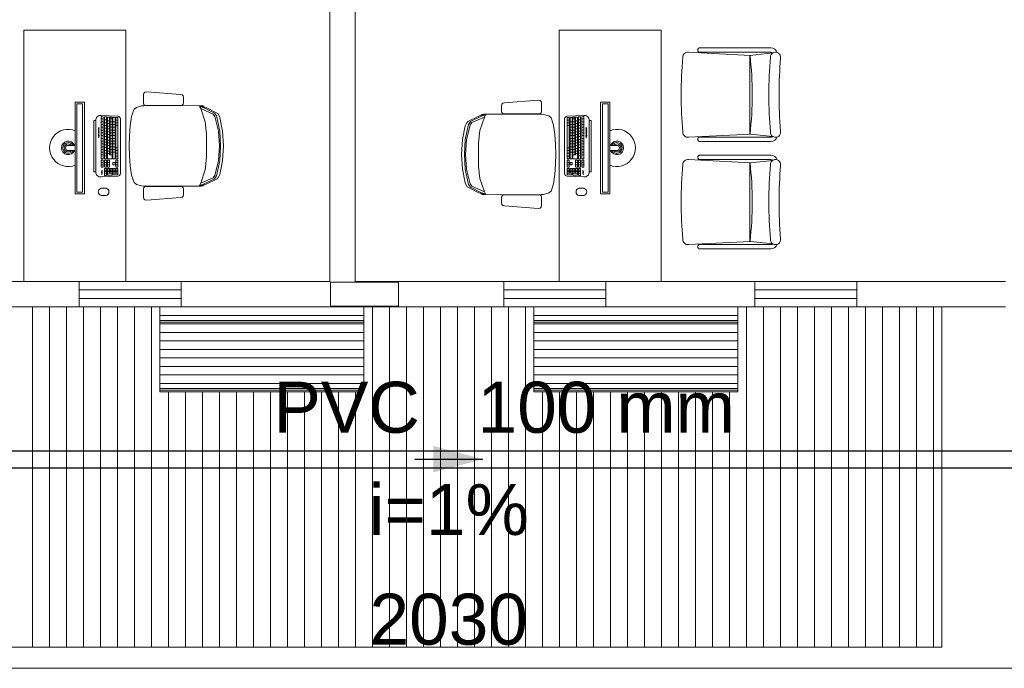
# Model space of a CAD drawing. Header units: feet. Extents: x 8 to 127, y 6 to 90.
# Tile 16 of 256: x 26.7 to 29.6, y 48.96 to 50.87. Entities that reach past the tile are written whole.
import ezdxf

# ---------------------------------------------------------------- set-up
doc = ezdxf.new("R2010")
doc.units = ezdxf.units.FT
doc.header["$MEASUREMENT"] = 0
for name, color, linetype in [('Alvenaria', 7, 'Continuous'), ('ESQUADRIAS', 252, 'Continuous'), ('FINA', 7, 'Continuous'), ('madeira', 35, 'Continuous'), ('MOBILIARIO', 250, 'Continuous'), ('MOBILIÁRIO - móveis', 250, 'Continuous')]:
    doc.layers.add(name, color=color, linetype=linetype)
for name, color, linetype, lineweight in [('Cotas', 8, 'Continuous', 0), ('Texto da cota', 7, 'Continuous', 0), ('TQ-Condutos Sub-coletores', 108, 'Continuous', 25), ('TQ-Sentido conduto Sub-coletores', 108, 'Continuous', 30), ('TQ-Textos conduto Sub-coletores', 108, 'Continuous', 9)]:
    doc.layers.add(name, color=color, linetype=linetype, lineweight=lineweight)
doc.styles.add('Arial', font='arial.ttf')

msp = doc.modelspace()

# ---------------------------------------------------------------- hatches: boundary and pattern name
at = {"layer": 'TQ-Sentido conduto Sub-coletores', "linetype": 'Continuous'}
msp.add_hatch(color=108, dxfattribs=at).paths.add_polyline_path([(28.0651, 49.5775), (27.9202, 49.6164), (27.9202, 49.5387)])

# ---------------------------------------------------------------- linework, layer by layer
at = {"layer": 'Alvenaria', "lineweight": 5}
for p, q in [((27.6152, 50.1), (27.6152, 52.027)), ((27.6902, 52.0269), (27.6902, 50.1)), ((26.4402, 50.1), (26.8777, 50.1)), ((26.8777, 50.1), (26.8777, 50.025)), ((27.1777, 50.025), (27.1777, 50.1)), ((27.1777, 50.1), (27.6152, 50.1)), ((27.6902, 50.1), (28.1277, 50.1)), ((28.1277, 50.1), (28.1277, 50.025)), ((28.4277, 50.1), (28.8652, 50.1)), ((28.4277, 50.025), (28.4277, 50.1)), ((28.8652, 50.1), (28.8652, 50.025)), ((29.1652, 50.025), (29.1652, 50.1)), ((29.1652, 50.1), (29.6027, 50.1)), ((26.8777, 50.025), (26.4402, 50.025)), ((27.6902, 50.025), (27.1777, 50.025)), ((28.1277, 50.025), (27.6152, 50.025)), ((28.8652, 50.025), (28.4277, 50.025)), ((29.6027, 50.025), (29.1652, 50.025))]:
    msp.add_line(p, q, dxfattribs=at)
at = {"layer": 'Cotas'}
msp.add_line((33.0402, 48.963), (22.8901, 48.963), dxfattribs=at)
at = {"layer": 'ESQUADRIAS', "lineweight": 5}
for p, q in [((27.1777, 50.1), (26.8777, 50.1)), ((28.4277, 50.1), (28.1277, 50.1)), ((29.1652, 50.1), (28.8652, 50.1)), ((27.1777, 50.075), (26.8777, 50.075)), ((27.1777, 50.05), (26.8777, 50.05)), ((28.4277, 50.075), (28.1277, 50.075)), ((28.4277, 50.05), (28.1277, 50.05)), ((29.1652, 50.075), (28.8652, 50.075)), ((29.1652, 50.05), (28.8652, 50.05)), ((27.1777, 50.025), (26.8777, 50.025)), ((28.4277, 50.025), (28.1277, 50.025)), ((29.1652, 50.025), (28.8652, 50.025))]:
    msp.add_line(p, q, dxfattribs=at)
at = {"layer": 'FINA', "linetype": 'Continuous', "lineweight": 5}
for p, q in [((27.8176, 50.0975), (27.6176, 50.0975)), ((27.6176, 50.0975), (27.6176, 50.0275)), ((27.8176, 50.0275), (27.8176, 50.0975)), ((27.6176, 50.0275), (27.8176, 50.0275))]:
    msp.add_line(p, q, dxfattribs=at)
at = {"layer": 'madeira', "linetype": 'Continuous', "lineweight": 5}
for p, q in [((26.7411, 49.025), (26.7411, 50.025)), ((26.7911, 49.025), (26.7911, 50.025)), ((26.8411, 49.025), (26.8411, 50.025)), ((26.8911, 49.025), (26.8911, 50.025)), ((26.9411, 49.025), (26.9411, 50.025)), ((26.9911, 49.025), (26.9911, 50.025)), ((27.0411, 49.025), (27.0411, 50.025)), ((27.0911, 49.025), (27.0911, 50.025)), ((27.7411, 49.025), (27.7411, 50.025)), ((27.7911, 49.025), (27.7911, 50.025)), ((27.8411, 49.025), (27.8411, 50.025)), ((27.8911, 49.025), (27.8911, 50.025)), ((27.9411, 49.025), (27.9411, 50.025)), ((27.9911, 49.025), (27.9911, 50.025)), ((28.0411, 49.025), (28.0411, 50.025)), ((28.0911, 49.025), (28.0911, 50.025)), ((28.1411, 49.025), (28.1411, 50.025)), ((28.1911, 49.025), (28.1911, 50.025)), ((28.8411, 49.025), (28.8411, 50.025)), ((28.8911, 49.025), (28.8911, 50.025)), ((28.9411, 49.025), (28.9411, 50.025)), ((28.9911, 49.025), (28.9911, 50.025)), ((29.0411, 49.025), (29.0411, 50.025)), ((29.0911, 49.025), (29.0911, 50.025)), ((29.1411, 49.025), (29.1411, 50.025)), ((29.1911, 49.025), (29.1911, 50.025)), ((29.2411, 49.025), (29.2411, 50.025)), ((29.2911, 49.025), (29.2911, 50.025)), ((29.3411, 49.025), (29.3411, 50.025)), ((29.3911, 49.025), (29.3911, 50.025)), ((27.1411, 49.025), (27.1411, 49.775)), ((27.1911, 49.025), (27.1911, 49.775)), ((27.2411, 49.025), (27.2411, 49.775)), ((27.2911, 49.025), (27.2911, 49.775)), ((27.3411, 49.025), (27.3411, 49.775)), ((27.3911, 49.025), (27.3911, 49.775)), ((27.4411, 49.025), (27.4411, 49.775)), ((27.4911, 49.025), (27.4911, 49.775)), ((27.5411, 49.025), (27.5411, 49.775)), ((27.5911, 49.025), (27.5911, 49.775)), ((27.6411, 49.025), (27.6411, 49.775)), ((27.6911, 49.025), (27.6911, 49.775)), ((28.2411, 49.025), (28.2411, 49.775)), ((28.2911, 49.025), (28.2911, 49.775)), ((28.3411, 49.025), (28.3411, 49.775)), ((28.3911, 49.025), (28.3911, 49.775)), ((28.4411, 49.025), (28.4411, 49.775)), ((28.4911, 49.025), (28.4911, 49.775)), ((28.5411, 49.025), (28.5411, 49.775)), ((28.5911, 49.025), (28.5911, 49.775)), ((28.6411, 49.025), (28.6411, 49.775)), ((28.6911, 49.025), (28.6911, 49.775)), ((28.7411, 49.025), (28.7411, 49.775)), ((28.7911, 49.025), (28.7911, 49.775))]:
    msp.add_line(p, q, dxfattribs=at)
at = {"layer": 'madeira', "lineweight": 5}
for p, q in [((28.1411, 50.025), (28.8652, 50.025)), ((28.8911, 50.025), (29.1411, 50.025)), ((29.4152, 50.025), (29.4152, 49.025)), ((29.4152, 49.025), (25.4152, 49.025))]:
    msp.add_line(p, q, dxfattribs=at)
at = {"layer": 'MOBILIARIO', "lineweight": 5}
for p, q in [((27.7152, 50.025), (27.1152, 50.025)), ((27.1152, 50.025), (27.1152, 49.775)), ((27.7152, 49.775), (27.7152, 50.025)), ((28.8152, 50.025), (28.2152, 50.025)), ((28.2152, 50.025), (28.2152, 49.775)), ((28.8152, 49.775), (28.8152, 50.025)), ((27.7152, 50), (27.1152, 50)), ((28.8152, 50), (28.2152, 50)), ((27.7152, 49.985), (27.1152, 49.985)), ((27.7152, 49.98), (27.1152, 49.98)), ((27.7152, 49.975), (27.1152, 49.975)), ((28.8152, 49.985), (28.2152, 49.985)), ((28.8152, 49.98), (28.2152, 49.98)), ((28.8152, 49.975), (28.2152, 49.975)), ((27.1152, 49.95), (27.7152, 49.95)), ((28.2152, 49.95), (28.8152, 49.95)), ((27.1152, 49.925), (27.7152, 49.925)), ((28.2152, 49.925), (28.8152, 49.925)), ((27.1152, 49.9), (27.7152, 49.9)), ((27.1152, 49.875), (27.7152, 49.875)), ((28.2152, 49.9), (28.8152, 49.9)), ((28.2152, 49.875), (28.8152, 49.875)), ((27.1152, 49.85), (27.7152, 49.85)), ((28.2152, 49.85), (28.8152, 49.85)), ((27.1152, 49.825), (27.7152, 49.825)), ((28.2152, 49.825), (28.8152, 49.825)), ((27.1152, 49.8), (27.7152, 49.8)), ((28.2152, 49.8), (28.8152, 49.8)), ((27.1152, 49.785), (27.7152, 49.785)), ((27.1152, 49.78), (27.7152, 49.78)), ((27.1152, 49.775), (27.7152, 49.775)), ((28.2152, 49.785), (28.8152, 49.785)), ((28.2152, 49.78), (28.8152, 49.78)), ((28.2152, 49.775), (28.8152, 49.775))]:
    msp.add_line(p, q, dxfattribs=at)
at = {"layer": 'MOBILIÁRIO - móveis', "lineweight": 5}
for p, q in [((26.7152, 50.1), (26.7152, 50.8385)), ((26.7152, 50.8385), (27.0152, 50.8385)), ((27.0152, 50.8385), (27.0152, 50.1)), ((28.5902, 50.8385), (28.2902, 50.8385)), ((28.2902, 50.8385), (28.2902, 50.1)), ((28.5902, 50.1), (28.5902, 50.8385)), ((28.853, 50.7638), (28.6704, 50.7734)), ((28.6982, 50.7824), (28.6982, 50.7774)), ((28.9127, 50.7862), (28.702, 50.7862)), ((28.9127, 50.7737), (28.702, 50.7737)), ((28.9181, 50.7713), (28.8514, 50.7639)), ((28.8504, 50.764), (28.8504, 50.5331)), ((27.0713, 50.6565), (27.0684, 50.6535)), ((27.0768, 50.6575), (27.0713, 50.6565)), ((27.1761, 50.6495), (27.0768, 50.6575)), ((26.8667, 50.3572), (26.8667, 50.6272)), ((26.8667, 50.6272), (26.8938, 50.6272)), ((26.8938, 50.3572), (26.8938, 50.6272)), ((27.0684, 50.6535), (27.0674, 50.6487)), ((27.0674, 50.6487), (27.0674, 50.6252)), ((27.181, 50.6485), (27.1761, 50.6495)), ((27.1839, 50.6455), (27.181, 50.6485)), ((27.1849, 50.6407), (27.1839, 50.6455)), ((27.1839, 50.6213), (27.1849, 50.6262)), ((27.1849, 50.6262), (27.1849, 50.6407)), ((28.1293, 50.6245), (28.2287, 50.6325)), ((28.2287, 50.6325), (28.2341, 50.6315)), ((28.2341, 50.6315), (28.2371, 50.6285)), ((28.2371, 50.6285), (28.238, 50.6237)), ((28.4116, 50.3572), (28.4116, 50.6272)), ((28.4387, 50.6272), (28.4116, 50.6272)), ((28.4387, 50.3572), (28.4387, 50.6272)), ((26.871, 50.3622), (26.871, 50.6222)), ((26.871, 50.6222), (26.8877, 50.6222)), ((26.8877, 50.3622), (26.8877, 50.6222)), ((27.0394, 50.6059), (27.0317, 50.5843)), ((27.0463, 50.6112), (27.0394, 50.6059)), ((27.0615, 50.6158), (27.0463, 50.6112)), ((27.0679, 50.6163), (27.0615, 50.6158)), ((27.0674, 50.6252), (27.0684, 50.6203)), ((27.2374, 50.617), (27.0679, 50.6163)), ((27.0684, 50.6203), (27.0713, 50.6174)), ((27.0713, 50.6174), (27.1761, 50.6174)), ((27.1761, 50.6174), (27.181, 50.6184)), ((27.181, 50.6184), (27.1839, 50.6213)), ((27.2403, 50.6145), (27.2323, 50.6145)), ((27.2323, 50.6145), (27.2436, 50.611)), ((27.2323, 50.6145), (27.2355, 50.6081)), ((27.2355, 50.6081), (27.2488, 50.5688)), ((27.2355, 50.6081), (27.272, 50.5919)), ((27.2421, 50.6159), (27.2374, 50.617)), ((27.2516, 50.6111), (27.2403, 50.6145)), ((27.2445, 50.6132), (27.2421, 50.6159)), ((27.2436, 50.611), (27.2761, 50.5948)), ((27.2844, 50.5948), (27.2516, 50.6111)), ((28.1206, 50.6157), (28.1215, 50.6205)), ((28.1206, 50.6012), (28.1206, 50.6157)), ((28.1215, 50.5963), (28.1206, 50.6012)), ((28.1215, 50.6205), (28.1245, 50.6235)), ((28.1245, 50.6235), (28.1293, 50.6245)), ((28.238, 50.6002), (28.2371, 50.5953)), ((28.238, 50.6237), (28.238, 50.6002)), ((28.4177, 50.3622), (28.4177, 50.6222)), ((28.4344, 50.6222), (28.4177, 50.6222)), ((28.4344, 50.3622), (28.4344, 50.6222)), ((26.9215, 50.5732), (26.9215, 50.4218)), ((26.9215, 50.5732), (26.9268, 50.5732)), ((26.9268, 50.5732), (26.9268, 50.4218)), ((26.9425, 50.588), (26.9919, 50.5853)), ((26.9427, 50.5835), (26.9427, 50.4613)), ((26.9486, 50.5774), (26.9427, 50.5774)), ((26.9486, 50.5691), (26.9427, 50.5691)), ((26.9436, 50.5843), (26.9478, 50.5841)), ((26.9486, 50.5832), (26.9486, 50.4613)), ((26.9529, 50.5826), (26.9529, 50.4613)), ((26.9589, 50.5744), (26.9529, 50.5744)), ((26.9538, 50.5834), (26.9581, 50.5832)), ((26.9589, 50.5824), (26.9589, 50.4613)), ((26.9611, 50.5821), (26.9611, 50.4613)), ((26.9671, 50.5724), (26.9611, 50.5724)), ((26.962, 50.583), (26.9663, 50.5827)), ((26.9671, 50.5819), (26.9671, 50.4716)), ((26.9693, 50.5817), (26.9693, 50.4716)), ((26.9753, 50.5774), (26.9693, 50.5774)), ((26.9753, 50.5691), (26.9693, 50.5691)), ((26.9702, 50.5825), (26.9745, 50.5823)), ((26.9753, 50.5815), (26.9753, 50.4613)), ((26.9776, 50.5812), (26.9776, 50.4613)), ((26.9835, 50.5691), (26.9776, 50.5691)), ((26.9784, 50.5821), (26.9827, 50.5819)), ((26.9835, 50.581), (26.9835, 50.4613)), ((26.9858, 50.5808), (26.9858, 50.4613)), ((26.9917, 50.5742), (26.9858, 50.5742)), ((26.9867, 50.5816), (26.9909, 50.5814)), ((26.9917, 50.5806), (26.9917, 50.4613)), ((26.9994, 50.5779), (26.9994, 50.417)), ((27.0317, 50.5843), (27.0279, 50.5571)), ((27.2488, 50.5688), (27.2527, 50.5324)), ((27.272, 50.5919), (27.2776, 50.5851)), ((27.2761, 50.5948), (27.2818, 50.5863)), ((27.2776, 50.5851), (27.2883, 50.5415)), ((27.2818, 50.5863), (27.2918, 50.5419)), ((27.2862, 50.593), (27.2844, 50.5948)), ((27.2899, 50.5864), (27.2862, 50.593)), ((27.2915, 50.5821), (27.2899, 50.5864)), ((27.3001, 50.5419), (27.2915, 50.5821)), ((28.0155, 50.5614), (28.0192, 50.568)), ((28.0192, 50.568), (28.021, 50.5698)), ((28.021, 50.5698), (28.0538, 50.5861)), ((28.0293, 50.5698), (28.0236, 50.5613)), ((28.0619, 50.586), (28.0293, 50.5698)), ((28.0699, 50.5831), (28.0334, 50.5669)), ((28.0538, 50.5861), (28.0651, 50.5895)), ((28.0699, 50.5831), (28.0566, 50.5438)), ((28.0609, 50.5882), (28.0633, 50.5909)), ((28.0731, 50.5895), (28.0619, 50.586)), ((28.0633, 50.5909), (28.0681, 50.592)), ((28.0651, 50.5895), (28.0731, 50.5895)), ((28.0681, 50.592), (28.2375, 50.5913)), ((28.0731, 50.5895), (28.0699, 50.5831)), ((28.1245, 50.5934), (28.1215, 50.5963)), ((28.1293, 50.5924), (28.1245, 50.5934)), ((28.2341, 50.5924), (28.1293, 50.5924)), ((28.2371, 50.5953), (28.2341, 50.5924)), ((28.2375, 50.5913), (28.2439, 50.5908)), ((28.2439, 50.5908), (28.2591, 50.5862)), ((28.2591, 50.5862), (28.2661, 50.5809)), ((28.2661, 50.5809), (28.2737, 50.5593)), ((28.3061, 50.5779), (28.3061, 50.417)), ((28.3629, 50.588), (28.3135, 50.5853)), ((28.3137, 50.5806), (28.3137, 50.4613)), ((28.3137, 50.5742), (28.3197, 50.5742)), ((28.3188, 50.5816), (28.3145, 50.5814)), ((28.3197, 50.5808), (28.3197, 50.4613)), ((28.3219, 50.581), (28.3219, 50.4613)), ((28.3219, 50.5691), (28.3279, 50.5691)), ((28.327, 50.5821), (28.3227, 50.5819)), ((28.3279, 50.5812), (28.3279, 50.4613)), ((28.3301, 50.5815), (28.3301, 50.4613)), ((28.3301, 50.5774), (28.3361, 50.5774)), ((28.3301, 50.5691), (28.3361, 50.5691)), ((28.3352, 50.5825), (28.3309, 50.5823)), ((28.3361, 50.5817), (28.3361, 50.4716)), ((28.3384, 50.5819), (28.3384, 50.4716)), ((28.3384, 50.5724), (28.3443, 50.5724)), ((28.3434, 50.583), (28.3392, 50.5827)), ((28.3443, 50.5821), (28.3443, 50.4613)), ((28.3466, 50.5824), (28.3466, 50.4613)), ((28.3466, 50.5744), (28.3525, 50.5744)), ((28.3516, 50.5834), (28.3474, 50.5832)), ((28.3525, 50.5826), (28.3525, 50.4613)), ((28.3568, 50.5832), (28.3568, 50.4613)), ((28.3568, 50.5774), (28.3628, 50.5774)), ((28.3568, 50.5691), (28.3628, 50.5691)), ((28.3619, 50.5843), (28.3576, 50.5841)), ((28.3628, 50.5835), (28.3628, 50.4613)), ((28.3786, 50.5732), (28.3786, 50.4218)), ((28.3839, 50.5732), (28.3786, 50.5732)), ((28.3839, 50.5732), (28.3839, 50.4218)), ((26.9486, 50.561), (26.9427, 50.561)), ((26.9486, 50.5529), (26.9427, 50.5529)), ((26.9486, 50.5448), (26.9427, 50.5448)), ((26.9589, 50.5662), (26.9529, 50.5662)), ((26.9589, 50.5581), (26.9529, 50.5581)), ((26.9589, 50.5499), (26.9529, 50.5499)), ((26.9589, 50.5418), (26.9529, 50.5418)), ((26.9671, 50.5642), (26.9611, 50.5642)), ((26.9671, 50.5561), (26.9611, 50.5561)), ((26.9671, 50.548), (26.9611, 50.548)), ((26.9671, 50.5398), (26.9611, 50.5398)), ((26.9753, 50.561), (26.9693, 50.561)), ((26.9753, 50.5529), (26.9693, 50.5529)), ((26.9753, 50.5448), (26.9693, 50.5448)), ((26.9835, 50.561), (26.9776, 50.561)), ((26.9835, 50.5529), (26.9776, 50.5529)), ((26.9835, 50.5448), (26.9776, 50.5448)), ((26.9917, 50.566), (26.9858, 50.566)), ((26.9917, 50.5579), (26.9858, 50.5579)), ((27.0279, 50.5571), (27.0258, 50.5269)), ((27.2883, 50.5415), (27.2905, 50.4982)), ((27.2918, 50.5419), (27.2942, 50.4982)), ((27.3026, 50.4982), (27.3001, 50.5419)), ((28.0053, 50.5169), (28.0139, 50.5571)), ((28.0236, 50.5613), (28.0136, 50.5169)), ((28.0139, 50.5571), (28.0155, 50.5614)), ((28.0278, 50.5601), (28.0171, 50.5165)), ((28.0334, 50.5669), (28.0278, 50.5601)), ((28.0566, 50.5438), (28.0527, 50.5074)), ((28.2737, 50.5593), (28.2776, 50.5321)), ((28.3137, 50.566), (28.3197, 50.566)), ((28.3137, 50.5579), (28.3197, 50.5579)), ((28.3219, 50.561), (28.3279, 50.561)), ((28.3219, 50.5529), (28.3279, 50.5529)), ((28.3219, 50.5448), (28.3279, 50.5448)), ((28.3301, 50.561), (28.3361, 50.561)), ((28.3301, 50.5529), (28.3361, 50.5529)), ((28.3301, 50.5448), (28.3361, 50.5448)), ((28.3384, 50.5642), (28.3443, 50.5642)), ((28.3384, 50.5561), (28.3443, 50.5561)), ((28.3384, 50.548), (28.3443, 50.548)), ((28.3384, 50.5398), (28.3443, 50.5398)), ((28.3466, 50.5662), (28.3525, 50.5662)), ((28.3466, 50.5581), (28.3525, 50.5581)), ((28.3466, 50.5499), (28.3525, 50.5499)), ((28.3466, 50.5418), (28.3525, 50.5418)), ((28.3568, 50.561), (28.3628, 50.561)), ((28.3568, 50.5529), (28.3628, 50.5529)), ((28.3568, 50.5448), (28.3628, 50.5448)), ((26.9486, 50.5366), (26.9427, 50.5366)), ((26.9486, 50.5285), (26.9427, 50.5285)), ((26.9486, 50.5204), (26.9427, 50.5204)), ((26.9486, 50.5123), (26.9427, 50.5123)), ((26.9589, 50.5337), (26.9529, 50.5337)), ((26.9589, 50.5256), (26.9529, 50.5256)), ((26.9589, 50.5174), (26.9529, 50.5174)), ((26.9671, 50.5317), (26.9611, 50.5317)), ((26.9671, 50.5236), (26.9611, 50.5236)), ((26.9671, 50.5155), (26.9611, 50.5155)), ((26.9753, 50.5366), (26.9693, 50.5366)), ((26.9753, 50.5285), (26.9693, 50.5285)), ((26.9753, 50.5204), (26.9693, 50.5204)), ((26.9753, 50.5123), (26.9693, 50.5123)), ((26.9835, 50.5366), (26.9776, 50.5366)), ((26.9835, 50.5285), (26.9776, 50.5285)), ((26.9835, 50.5204), (26.9776, 50.5204)), ((26.9835, 50.5123), (26.9776, 50.5123)), ((27.0258, 50.5269), (27.025, 50.4982)), ((27.2527, 50.5324), (27.2527, 50.4982)), ((28.0028, 50.4732), (28.0053, 50.5169)), ((28.0136, 50.5169), (28.0112, 50.4732)), ((28.0171, 50.5165), (28.0149, 50.4732)), ((28.2776, 50.5321), (28.2796, 50.5019)), ((28.3219, 50.5366), (28.3279, 50.5366)), ((28.3219, 50.5285), (28.3279, 50.5285)), ((28.3219, 50.5204), (28.3279, 50.5204)), ((28.3219, 50.5123), (28.3279, 50.5123)), ((28.3301, 50.5366), (28.3361, 50.5366)), ((28.3301, 50.5285), (28.3361, 50.5285)), ((28.3301, 50.5204), (28.3361, 50.5204)), ((28.3301, 50.5123), (28.3361, 50.5123)), ((28.3384, 50.5317), (28.3443, 50.5317)), ((28.3384, 50.5236), (28.3443, 50.5236)), ((28.3384, 50.5155), (28.3443, 50.5155)), ((28.3466, 50.5337), (28.3525, 50.5337)), ((28.3466, 50.5256), (28.3525, 50.5256)), ((28.3466, 50.5174), (28.3525, 50.5174)), ((28.3568, 50.5366), (28.3628, 50.5366)), ((28.3568, 50.5285), (28.3628, 50.5285)), ((28.3568, 50.5204), (28.3628, 50.5204)), ((28.3568, 50.5123), (28.3628, 50.5123)), ((28.853, 50.5332), (28.6704, 50.5237)), ((28.6982, 50.5199), (28.6982, 50.5149)), ((28.9127, 50.5237), (28.702, 50.5237)), ((28.9127, 50.5112), (28.702, 50.5112)), ((28.9181, 50.5261), (28.853, 50.5332)), ((26.8667, 50.4999), (26.8458, 50.4999)), ((26.8458, 50.4844), (26.8667, 50.4844)), ((26.9486, 50.5041), (26.9427, 50.5041)), ((26.9486, 50.496), (26.9427, 50.496)), ((26.9486, 50.4879), (26.9427, 50.4879)), ((26.9589, 50.5093), (26.9529, 50.5093)), ((26.9589, 50.5012), (26.9529, 50.5012)), ((26.9589, 50.4931), (26.9529, 50.4931)), ((26.9589, 50.4849), (26.9529, 50.4849)), ((26.9671, 50.5073), (26.9611, 50.5073)), ((26.9671, 50.4992), (26.9611, 50.4992)), ((26.9671, 50.4911), (26.9611, 50.4911)), ((26.9671, 50.483), (26.9611, 50.483)), ((26.9753, 50.5041), (26.9693, 50.5041)), ((26.9753, 50.496), (26.9693, 50.496)), ((26.9753, 50.4879), (26.9693, 50.4879)), ((26.9835, 50.5041), (26.9776, 50.5041)), ((26.9835, 50.496), (26.9776, 50.496)), ((26.9835, 50.4879), (26.9776, 50.4879)), ((26.9917, 50.4929), (26.9858, 50.4929)), ((26.9917, 50.4847), (26.9858, 50.4847)), ((27.0258, 50.4695), (27.025, 50.4982)), ((27.2527, 50.464), (27.2527, 50.4982)), ((27.2883, 50.4549), (27.2905, 50.4982)), ((27.2918, 50.4545), (27.2942, 50.4982)), ((27.3026, 50.4982), (27.3001, 50.4545)), ((28.0527, 50.5074), (28.0527, 50.4732)), ((28.2796, 50.5019), (28.2804, 50.4732)), ((28.3137, 50.4929), (28.3197, 50.4929)), ((28.3137, 50.4847), (28.3197, 50.4847)), ((28.3219, 50.5041), (28.3279, 50.5041)), ((28.3219, 50.496), (28.3279, 50.496)), ((28.3219, 50.4879), (28.3279, 50.4879)), ((28.3301, 50.5041), (28.3361, 50.5041)), ((28.3301, 50.496), (28.3361, 50.496)), ((28.3301, 50.4879), (28.3361, 50.4879)), ((28.3384, 50.5073), (28.3443, 50.5073)), ((28.3384, 50.4992), (28.3443, 50.4992)), ((28.3384, 50.4911), (28.3443, 50.4911)), ((28.3384, 50.483), (28.3443, 50.483)), ((28.3466, 50.5093), (28.3525, 50.5093)), ((28.3466, 50.5012), (28.3525, 50.5012)), ((28.3466, 50.4931), (28.3525, 50.4931)), ((28.3466, 50.4849), (28.3525, 50.4849)), ((28.3568, 50.5041), (28.3628, 50.5041)), ((28.3568, 50.496), (28.3628, 50.496)), ((28.3568, 50.4879), (28.3628, 50.4879)), ((28.4387, 50.4999), (28.4597, 50.4999)), ((28.4597, 50.4844), (28.4387, 50.4844)), ((26.9486, 50.4797), (26.9427, 50.4797)), ((26.9486, 50.4716), (26.9427, 50.4716)), ((26.9427, 50.4553), (26.9427, 50.437)), ((26.9478, 50.4605), (26.9435, 50.4605)), ((26.9478, 50.4562), (26.9435, 50.4562)), ((26.9486, 50.4553), (26.9486, 50.437)), ((26.9589, 50.4768), (26.9529, 50.4768)), ((26.9589, 50.4687), (26.9529, 50.4687)), ((26.9529, 50.4553), (26.9529, 50.437)), ((26.958, 50.4605), (26.9538, 50.4605)), ((26.958, 50.4562), (26.9538, 50.4562)), ((26.9589, 50.4553), (26.9589, 50.437)), ((26.9671, 50.4759), (26.9611, 50.4759)), ((26.9611, 50.4553), (26.9611, 50.437)), ((26.9744, 50.4605), (26.962, 50.4605)), ((26.9662, 50.4562), (26.962, 50.4562)), ((26.9753, 50.4716), (26.9671, 50.4716)), ((26.9671, 50.4553), (26.9671, 50.437)), ((26.9753, 50.4797), (26.9693, 50.4797)), ((26.9835, 50.4797), (26.9776, 50.4797)), ((26.9827, 50.4605), (26.9784, 50.4605)), ((26.9917, 50.4766), (26.9858, 50.4766)), ((26.9917, 50.4685), (26.9858, 50.4685)), ((26.9858, 50.4553), (26.9858, 50.437)), ((26.9909, 50.4605), (26.9866, 50.4605)), ((26.9909, 50.4562), (26.9866, 50.4562)), ((26.9917, 50.4553), (26.9917, 50.437)), ((27.0279, 50.4394), (27.0258, 50.4695)), ((27.2488, 50.4276), (27.2527, 50.464)), ((27.2776, 50.4113), (27.2883, 50.4549)), ((27.2818, 50.4101), (27.2918, 50.4545)), ((27.3001, 50.4545), (27.2915, 50.4143)), ((28.0028, 50.4732), (28.0053, 50.4295)), ((28.0136, 50.4295), (28.0112, 50.4732)), ((28.0171, 50.4299), (28.0149, 50.4732)), ((28.0527, 50.439), (28.0527, 50.4732)), ((28.2796, 50.4445), (28.2804, 50.4732)), ((28.3137, 50.4766), (28.3197, 50.4766)), ((28.3137, 50.4685), (28.3197, 50.4685)), ((28.3137, 50.4553), (28.3137, 50.437)), ((28.3146, 50.4605), (28.3188, 50.4605)), ((28.3146, 50.4562), (28.3188, 50.4562)), ((28.3197, 50.4553), (28.3197, 50.437)), ((28.3219, 50.4797), (28.3279, 50.4797)), ((28.3228, 50.4605), (28.327, 50.4605)), ((28.3301, 50.4797), (28.3361, 50.4797)), ((28.3301, 50.4716), (28.3384, 50.4716)), ((28.331, 50.4605), (28.3435, 50.4605)), ((28.3384, 50.4759), (28.3443, 50.4759)), ((28.3384, 50.4553), (28.3384, 50.437)), ((28.3392, 50.4562), (28.3435, 50.4562)), ((28.3443, 50.4553), (28.3443, 50.437)), ((28.3466, 50.4768), (28.3525, 50.4768)), ((28.3466, 50.4687), (28.3525, 50.4687)), ((28.3466, 50.4553), (28.3466, 50.437)), ((28.3474, 50.4605), (28.3517, 50.4605)), ((28.3474, 50.4562), (28.3517, 50.4562)), ((28.3525, 50.4553), (28.3525, 50.437)), ((28.3568, 50.4797), (28.3628, 50.4797)), ((28.3568, 50.4716), (28.3628, 50.4716)), ((28.3568, 50.4553), (28.3568, 50.437)), ((28.3577, 50.4605), (28.3619, 50.4605)), ((28.3577, 50.4562), (28.3619, 50.4562)), ((28.3628, 50.4553), (28.3628, 50.437)), ((28.853, 50.4483), (28.6704, 50.4579)), ((28.6982, 50.4669), (28.6982, 50.4619)), ((28.9127, 50.4707), (28.702, 50.4707)), ((28.9127, 50.4582), (28.702, 50.4582)), ((28.9181, 50.4558), (28.8514, 50.4484)), ((26.9486, 50.4495), (26.9427, 50.4495)), ((26.9486, 50.4428), (26.9427, 50.4428)), ((26.9478, 50.4362), (26.9435, 50.4362)), ((26.9589, 50.4495), (26.9529, 50.4495)), ((26.9589, 50.4428), (26.9529, 50.4428)), ((26.9529, 50.431), (26.9529, 50.4123)), ((26.9589, 50.4273), (26.9529, 50.4273)), ((26.958, 50.4362), (26.9538, 50.4362)), ((26.958, 50.4318), (26.9538, 50.4318)), ((26.9589, 50.431), (26.9589, 50.4126)), ((26.9671, 50.4495), (26.9611, 50.4495)), ((26.9671, 50.4428), (26.9611, 50.4428)), ((26.9611, 50.431), (26.9611, 50.4128)), ((26.9671, 50.4273), (26.9611, 50.4273)), ((26.9662, 50.4362), (26.962, 50.4362)), ((26.9662, 50.4318), (26.962, 50.4318)), ((26.9671, 50.431), (26.9671, 50.4181)), ((26.9693, 50.431), (26.9693, 50.4181)), ((26.9753, 50.4273), (26.9693, 50.4273)), ((26.9744, 50.4318), (26.9702, 50.4318)), ((26.9753, 50.431), (26.9753, 50.4135)), ((26.9776, 50.4487), (26.9776, 50.4437)), ((26.9776, 50.431), (26.9776, 50.4137)), ((26.9835, 50.4273), (26.9776, 50.4273)), ((26.9827, 50.4495), (26.9784, 50.4495)), ((26.9827, 50.4428), (26.9784, 50.4428)), ((26.9827, 50.4318), (26.9784, 50.4318)), ((26.9835, 50.4487), (26.9835, 50.4437)), ((26.9835, 50.431), (26.9835, 50.4181)), ((26.9917, 50.4495), (26.9858, 50.4495)), ((26.9917, 50.4428), (26.9858, 50.4428)), ((26.9858, 50.431), (26.9858, 50.4181)), ((26.9917, 50.4273), (26.9858, 50.4273)), ((26.9909, 50.4362), (26.9866, 50.4362)), ((26.9909, 50.4318), (26.9866, 50.4318)), ((26.9917, 50.431), (26.9917, 50.4144)), ((27.0317, 50.4121), (27.0279, 50.4394)), ((27.2355, 50.3883), (27.2488, 50.4276)), ((28.0053, 50.4295), (28.0139, 50.3893)), ((28.0236, 50.3851), (28.0136, 50.4295)), ((28.0278, 50.3863), (28.0171, 50.4299)), ((28.0566, 50.4026), (28.0527, 50.439)), ((28.2776, 50.4144), (28.2796, 50.4445)), ((28.3137, 50.4495), (28.3197, 50.4495)), ((28.3137, 50.4428), (28.3197, 50.4428)), ((28.3137, 50.431), (28.3137, 50.4144)), ((28.3137, 50.4273), (28.3197, 50.4273)), ((28.3146, 50.4362), (28.3188, 50.4362)), ((28.3146, 50.4318), (28.3188, 50.4318)), ((28.3197, 50.431), (28.3197, 50.4181)), ((28.3219, 50.4487), (28.3219, 50.4437)), ((28.3219, 50.431), (28.3219, 50.4181)), ((28.3219, 50.4273), (28.3279, 50.4273)), ((28.3228, 50.4495), (28.327, 50.4495)), ((28.3228, 50.4428), (28.327, 50.4428)), ((28.3228, 50.4318), (28.327, 50.4318)), ((28.3279, 50.4487), (28.3279, 50.4437)), ((28.3279, 50.431), (28.3279, 50.4137)), ((28.3301, 50.431), (28.3301, 50.4135)), ((28.3301, 50.4273), (28.3361, 50.4273)), ((28.331, 50.4318), (28.3352, 50.4318)), ((28.3361, 50.431), (28.3361, 50.4181)), ((28.3384, 50.4495), (28.3443, 50.4495)), ((28.3384, 50.4428), (28.3443, 50.4428)), ((28.3384, 50.431), (28.3384, 50.4181)), ((28.3384, 50.4273), (28.3443, 50.4273)), ((28.3392, 50.4362), (28.3435, 50.4362)), ((28.3392, 50.4318), (28.3435, 50.4318)), ((28.3443, 50.431), (28.3443, 50.4128)), ((28.3466, 50.4495), (28.3525, 50.4495)), ((28.3466, 50.4428), (28.3525, 50.4428)), ((28.3466, 50.431), (28.3466, 50.4126)), ((28.3466, 50.4273), (28.3525, 50.4273)), ((28.3474, 50.4362), (28.3517, 50.4362)), ((28.3474, 50.4318), (28.3517, 50.4318)), ((28.3525, 50.431), (28.3525, 50.4123)), ((28.3568, 50.4495), (28.3628, 50.4495)), ((28.3568, 50.4428), (28.3628, 50.4428)), ((28.3577, 50.4362), (28.3619, 50.4362)), ((28.8504, 50.4485), (28.8504, 50.2176)), ((26.9215, 50.4218), (26.9268, 50.4218)), ((26.9425, 50.4069), (26.9919, 50.4096)), ((26.9589, 50.4227), (26.9529, 50.4227)), ((26.9589, 50.4181), (26.9529, 50.4181)), ((26.9538, 50.4115), (26.9581, 50.4117)), ((26.9671, 50.4227), (26.9611, 50.4227)), ((26.9753, 50.4181), (26.9611, 50.4181)), ((26.962, 50.4119), (26.9745, 50.4126)), ((26.9753, 50.4227), (26.9693, 50.4227)), ((26.9835, 50.4227), (26.9776, 50.4227)), ((26.9917, 50.4181), (26.9776, 50.4181)), ((26.9784, 50.4128), (26.9909, 50.4135)), ((26.9917, 50.4227), (26.9858, 50.4227)), ((27.0394, 50.3905), (27.0317, 50.4121)), ((27.2355, 50.3883), (27.272, 50.4045)), ((27.2436, 50.3854), (27.2761, 50.4016)), ((27.2844, 50.4016), (27.2516, 50.3854)), ((27.272, 50.4045), (27.2776, 50.4113)), ((27.2761, 50.4016), (27.2818, 50.4101)), ((27.2862, 50.4034), (27.2844, 50.4016)), ((27.2899, 50.41), (27.2862, 50.4034)), ((27.2915, 50.4143), (27.2899, 50.41)), ((28.0699, 50.3633), (28.0566, 50.4026)), ((28.2737, 50.3871), (28.2776, 50.4144)), ((28.3629, 50.4069), (28.3135, 50.4096)), ((28.3137, 50.4227), (28.3197, 50.4227)), ((28.3137, 50.4181), (28.3279, 50.4181)), ((28.327, 50.4128), (28.3145, 50.4135)), ((28.3219, 50.4227), (28.3279, 50.4227)), ((28.3301, 50.4227), (28.3361, 50.4227)), ((28.3301, 50.4181), (28.3443, 50.4181)), ((28.3434, 50.4119), (28.3309, 50.4126)), ((28.3384, 50.4227), (28.3443, 50.4227)), ((28.3466, 50.4227), (28.3525, 50.4227)), ((28.3466, 50.4181), (28.3525, 50.4181)), ((28.3516, 50.4115), (28.3474, 50.4117)), ((28.3839, 50.4218), (28.3786, 50.4218)), ((26.9546, 50.3743), (26.9454, 50.3743)), ((27.0463, 50.3852), (27.0394, 50.3905)), ((27.0615, 50.3806), (27.0463, 50.3852)), ((27.0679, 50.3801), (27.0615, 50.3806)), ((27.0674, 50.3712), (27.0684, 50.3761)), ((27.0674, 50.3477), (27.0674, 50.3712)), ((27.2374, 50.3795), (27.0679, 50.3801)), ((27.0684, 50.3761), (27.0713, 50.379)), ((27.0713, 50.379), (27.1761, 50.379)), ((27.1761, 50.379), (27.181, 50.378)), ((27.181, 50.378), (27.1839, 50.3751)), ((27.1839, 50.3751), (27.1849, 50.3702)), ((27.1849, 50.3702), (27.1849, 50.3557)), ((27.2323, 50.3819), (27.2355, 50.3883)), ((27.2323, 50.3819), (27.2436, 50.3854)), ((27.2403, 50.3819), (27.2323, 50.3819)), ((27.2421, 50.3806), (27.2374, 50.3795)), ((27.2516, 50.3854), (27.2403, 50.3819)), ((27.2445, 50.3832), (27.2421, 50.3806)), ((28.0139, 50.3893), (28.0155, 50.385)), ((28.0155, 50.385), (28.0192, 50.3784)), ((28.0192, 50.3784), (28.021, 50.3766)), ((28.021, 50.3766), (28.0538, 50.3604)), ((28.0293, 50.3766), (28.0236, 50.3851)), ((28.0334, 50.3795), (28.0278, 50.3863)), ((28.0619, 50.3604), (28.0293, 50.3766)), ((28.0699, 50.3633), (28.0334, 50.3795)), ((28.2591, 50.3602), (28.2661, 50.3655)), ((28.2661, 50.3655), (28.2737, 50.3871)), ((28.3509, 50.3743), (28.36, 50.3743)), ((26.8667, 50.3572), (26.8938, 50.3572)), ((26.871, 50.3622), (26.8877, 50.3622)), ((26.9454, 50.3521), (26.9546, 50.3521)), ((27.0684, 50.3429), (27.0674, 50.3477)), ((27.0713, 50.3399), (27.0684, 50.3429)), ((27.0768, 50.339), (27.0713, 50.3399)), ((27.1761, 50.347), (27.0768, 50.339)), ((27.181, 50.3479), (27.1761, 50.347)), ((27.1839, 50.3509), (27.181, 50.3479)), ((27.1849, 50.3557), (27.1839, 50.3509)), ((28.0538, 50.3604), (28.0651, 50.3569)), ((28.0609, 50.3582), (28.0633, 50.3556)), ((28.0731, 50.3569), (28.0619, 50.3604)), ((28.0633, 50.3556), (28.0681, 50.3545)), ((28.0651, 50.3569), (28.0731, 50.3569)), ((28.0681, 50.3545), (28.2375, 50.3551)), ((28.0731, 50.3569), (28.0699, 50.3633)), ((28.1215, 50.3501), (28.1206, 50.3452)), ((28.1206, 50.3452), (28.1206, 50.3307)), ((28.1245, 50.353), (28.1215, 50.3501)), ((28.1293, 50.354), (28.1245, 50.353)), ((28.2341, 50.354), (28.1293, 50.354)), ((28.2371, 50.3511), (28.2341, 50.354)), ((28.238, 50.3462), (28.2371, 50.3511)), ((28.2375, 50.3551), (28.2439, 50.3556)), ((28.238, 50.3227), (28.238, 50.3462)), ((28.2439, 50.3556), (28.2591, 50.3602)), ((28.36, 50.3521), (28.3509, 50.3521)), ((28.4387, 50.3572), (28.4116, 50.3572)), ((28.4344, 50.3622), (28.4177, 50.3622)), ((28.1206, 50.3307), (28.1215, 50.3259)), ((28.1215, 50.3259), (28.1245, 50.3229)), ((28.1245, 50.3229), (28.1293, 50.322)), ((28.1293, 50.322), (28.2287, 50.314)), ((28.2287, 50.314), (28.2341, 50.3149)), ((28.2341, 50.3149), (28.2371, 50.3179)), ((28.2371, 50.3179), (28.238, 50.3227)), ((28.853, 50.2177), (28.6704, 50.2082)), ((28.6982, 50.2044), (28.6982, 50.1994)), ((28.9127, 50.2082), (28.702, 50.2082)), ((28.9127, 50.1957), (28.702, 50.1957)), ((28.9181, 50.2105), (28.853, 50.2177)), ((27.0152, 50.1), (26.7152, 50.1)), ((28.2902, 50.1), (28.5902, 50.1))]:
    msp.add_line(p, q, dxfattribs=at)
for centre in [(26.9355, 50.5502), (26.9355, 50.5459), (26.9355, 50.5416), (28.3699, 50.5502), (28.3699, 50.5459), (28.3699, 50.5416), (26.9355, 50.5373), (26.9355, 50.533), (26.9355, 50.5287), (26.9355, 50.5244), (28.3699, 50.5373), (28.3699, 50.533), (28.3699, 50.5287), (28.3699, 50.5244), (26.9452, 50.4245), (28.3602, 50.4245), (26.9452, 50.4202), (26.9452, 50.4159), (28.3602, 50.4202), (28.3602, 50.4159)]:
    msp.add_circle(centre, 0.00099, dxfattribs=at)
for centre, radius, start, end in [((28.6687, 50.7588), 0.015, 83.2777, 179.2847), ((28.702, 50.7824), 0.00375, 90, 180), ((28.702, 50.7774), 0.00375, 180, 270), ((28.9264, 50.7588), 0.015, 351.2644, 179.2847), ((28.9127, 50.7662), 0.02, 19.6128, 90), ((28.9127, 50.7662), 0.0075, 43.0376, 90), ((29.9772, 50.6482), 1.3282, 175.2156, 179.9789), ((27.7352, 50.6408), 1.123, 0.401, 6.2941), ((30.235, 50.6482), 1.3282, 175.2156, 179.9789), ((30.2438, 50.6487), 1.307, 175.2678, 179.8392), ((29.9772, 50.6492), 1.3282, 180.0211, 184.748), ((27.7352, 50.6565), 1.123, 353.7059, 359.599), ((30.235, 50.6492), 1.3282, 180.0211, 184.748), ((30.2423, 50.6496), 1.3055, 179.8782, 184.7767), ((26.9417, 50.5732), 0.0149, 86.9059, 180), ((26.9435, 50.5835), 0.000842, 86.9059, 180), ((26.9478, 50.5832), 0.000842, 0, 86.9059), ((26.9538, 50.5826), 0.000842, 86.9059, 180), ((26.958, 50.5824), 0.000842, 0, 86.9059), ((26.962, 50.5821), 0.000842, 86.9059, 180), ((26.9662, 50.5819), 0.000842, 0, 86.9059), ((26.9702, 50.5817), 0.000842, 86.9059, 180), ((26.9744, 50.5815), 0.000842, 0, 86.9059), ((26.9784, 50.5812), 0.000842, 86.9059, 180), ((26.9827, 50.581), 0.000842, 0, 86.9059), ((26.9866, 50.5808), 0.000842, 86.9059, 180), ((26.9909, 50.5806), 0.000842, 0, 86.9059), ((26.9919, 50.5779), 0.00743, 0, 90), ((28.3135, 50.5779), 0.00743, 90, 180), ((28.3146, 50.5806), 0.000842, 93.0941, 180), ((28.3188, 50.5808), 0.000842, 0, 93.0941), ((28.3228, 50.581), 0.000842, 93.0941, 180), ((28.327, 50.5812), 0.000842, 0, 93.0941), ((28.331, 50.5815), 0.000842, 93.0941, 180), ((28.3352, 50.5817), 0.000842, 0, 93.0941), ((28.3392, 50.5819), 0.000842, 93.0941, 180), ((28.3435, 50.5821), 0.000842, 0, 93.0941), ((28.3474, 50.5824), 0.000842, 93.0941, 180), ((28.3517, 50.5826), 0.000842, 0, 93.0941), ((28.3577, 50.5832), 0.000842, 93.0941, 180), ((28.3619, 50.5835), 0.000842, 0, 93.0941), ((28.3637, 50.5732), 0.0149, 0, 93.0941), ((26.8458, 50.4922), 0.0547, 67.4598, 292.5402), ((28.4597, 50.4922), 0.0547, 247.4598, 112.5402), ((28.6687, 50.5387), 0.0151, 177.8172, 276.5011), ((28.9264, 50.5387), 0.0151, 177.8172, 8.3955), ((26.8458, 50.4922), 0.0199, 22.9581, 337.0419), ((28.4597, 50.4922), 0.0199, 202.9581, 157.0419), ((28.702, 50.5199), 0.00375, 90, 180), ((28.702, 50.5149), 0.00375, 180, 270), ((28.9127, 50.5312), 0.0075, 270, 316.9624), ((28.9127, 50.5312), 0.02, 270, 340.3872), ((26.8458, 50.4922), 0.0159, 29.3143, 330.6857), ((26.8458, 50.4922), 0.0118, 41.0987, 318.9013), ((26.8458, 50.4922), 0.00777, 90, 270), ((28.4597, 50.4922), 0.0159, 209.3143, 150.6857), ((28.4597, 50.4922), 0.0118, 221.0987, 138.9013), ((28.4597, 50.4922), 0.00777, 270, 90), ((26.9435, 50.4613), 0.000842, 180, 270), ((26.9435, 50.4553), 0.000842, 90, 180), ((26.9478, 50.4613), 0.000842, 270, 0), ((26.9478, 50.4553), 0.000842, 0, 90), ((26.9538, 50.4613), 0.000842, 180, 270), ((26.9538, 50.4553), 0.000842, 90, 180), ((26.958, 50.4613), 0.000842, 270, 0), ((26.958, 50.4553), 0.000842, 0, 90), ((26.962, 50.4613), 0.000842, 180, 270), ((26.962, 50.4553), 0.000842, 90, 180), ((26.9662, 50.4553), 0.000842, 0, 90), ((26.9744, 50.4613), 0.000842, 270, 0), ((26.9784, 50.4613), 0.000842, 180, 270), ((26.9827, 50.4613), 0.000842, 270, 0), ((26.9866, 50.4613), 0.000842, 180, 270), ((26.9866, 50.4553), 0.000842, 90, 180), ((26.9909, 50.4613), 0.000842, 270, 0), ((26.9909, 50.4553), 0.000842, 0, 90), ((28.3146, 50.4613), 0.000842, 180, 270), ((28.3146, 50.4553), 0.000842, 90, 180), ((28.3188, 50.4613), 0.000842, 270, 0), ((28.3188, 50.4553), 0.000842, 0, 90), ((28.3228, 50.4613), 0.000842, 180, 270), ((28.327, 50.4613), 0.000842, 270, 0), ((28.331, 50.4613), 0.000842, 180, 270), ((28.3392, 50.4553), 0.000842, 90, 180), ((28.3435, 50.4613), 0.000842, 270, 0), ((28.3435, 50.4553), 0.000842, 0, 90), ((28.3474, 50.4613), 0.000842, 180, 270), ((28.3474, 50.4553), 0.000842, 90, 180), ((28.3517, 50.4613), 0.000842, 270, 0), ((28.3517, 50.4553), 0.000842, 0, 90), ((28.3577, 50.4613), 0.000842, 180, 270), ((28.3577, 50.4553), 0.000842, 90, 180), ((28.3619, 50.4613), 0.000842, 270, 0), ((28.3619, 50.4553), 0.000842, 0, 90), ((28.6687, 50.4433), 0.015, 83.2777, 179.2847), ((28.702, 50.4669), 0.00375, 90, 180), ((28.702, 50.4619), 0.00375, 180, 270), ((28.9264, 50.4433), 0.015, 351.2644, 179.2847), ((28.9127, 50.4507), 0.02, 19.6128, 90), ((28.9127, 50.4507), 0.0075, 43.0376, 90), ((26.9435, 50.437), 0.000842, 180, 270), ((26.9478, 50.437), 0.000842, 270, 0), ((26.9538, 50.437), 0.000842, 180, 270), ((26.9538, 50.431), 0.000842, 90, 180), ((26.958, 50.437), 0.000842, 270, 0), ((26.958, 50.431), 0.000842, 0, 90), ((26.962, 50.437), 0.000842, 180, 270), ((26.962, 50.431), 0.000842, 90, 180), ((26.9662, 50.437), 0.000842, 270, 0), ((26.9662, 50.431), 0.000842, 0, 90), ((26.9702, 50.431), 0.000842, 90, 180), ((26.9744, 50.431), 0.000842, 0, 90), ((26.9784, 50.4487), 0.000842, 90, 180), ((26.9784, 50.4437), 0.000842, 180, 270), ((26.9784, 50.431), 0.000842, 90, 180), ((26.9827, 50.4487), 0.000842, 0, 90), ((26.9827, 50.4437), 0.000842, 270, 0), ((26.9827, 50.431), 0.000842, 0, 90), ((26.9866, 50.437), 0.000842, 180, 270), ((26.9866, 50.431), 0.000842, 90, 180), ((26.9909, 50.437), 0.000842, 270, 0), ((26.9909, 50.431), 0.000842, 0, 90), ((28.3146, 50.437), 0.000842, 180, 270), ((28.3146, 50.431), 0.000842, 90, 180), ((28.3188, 50.437), 0.000842, 270, 0), ((28.3188, 50.431), 0.000842, 0, 90), ((28.3228, 50.4487), 0.000842, 90, 180), ((28.3228, 50.4437), 0.000842, 180, 270), ((28.3228, 50.431), 0.000842, 90, 180), ((28.327, 50.4487), 0.000842, 0, 90), ((28.327, 50.4437), 0.000842, 270, 0), ((28.327, 50.431), 0.000842, 0, 90), ((28.331, 50.431), 0.000842, 90, 180), ((28.3352, 50.431), 0.000842, 0, 90), ((28.3392, 50.437), 0.000842, 180, 270), ((28.3392, 50.431), 0.000842, 90, 180), ((28.3435, 50.437), 0.000842, 270, 0), ((28.3435, 50.431), 0.000842, 0, 90), ((28.3474, 50.437), 0.000842, 180, 270), ((28.3474, 50.431), 0.000842, 90, 180), ((28.3517, 50.437), 0.000842, 270, 0), ((28.3517, 50.431), 0.000842, 0, 90), ((28.3577, 50.437), 0.000842, 180, 270), ((28.3619, 50.437), 0.000842, 270, 0), ((29.9772, 50.3327), 1.3282, 175.2156, 179.9789), ((27.7352, 50.3253), 1.123, 0.401, 6.2941), ((30.235, 50.3327), 1.3282, 175.2156, 179.9789), ((30.2438, 50.3332), 1.307, 175.2678, 179.8392), ((26.9417, 50.4218), 0.0149, 180, 273.0941), ((26.9538, 50.4123), 0.000842, 180, 273.0941), ((26.958, 50.4126), 0.000842, 273.0941, 0), ((26.962, 50.4128), 0.000842, 180, 273.0941), ((26.9744, 50.4135), 0.000842, 273.0941, 0), ((26.9784, 50.4137), 0.000842, 180, 273.0941), ((26.9909, 50.4144), 0.000842, 273.0941, 0), ((26.9919, 50.417), 0.00743, 270, 0), ((28.3135, 50.417), 0.00743, 180, 270), ((28.3146, 50.4144), 0.000842, 180, 266.9059), ((28.327, 50.4137), 0.000842, 266.9059, 0), ((28.331, 50.4135), 0.000842, 180, 266.9059), ((28.3435, 50.4128), 0.000842, 266.9059, 0), ((28.3474, 50.4126), 0.000842, 180, 266.9059), ((28.3517, 50.4123), 0.000842, 266.9059, 0), ((28.3637, 50.4218), 0.0149, 266.9059, 0), ((26.9454, 50.3632), 0.0111, 65.5382, 294.4618), ((26.9546, 50.3632), 0.0111, 245.5382, 114.4618), ((28.3509, 50.3632), 0.0111, 65.5382, 294.4618), ((28.36, 50.3632), 0.0111, 245.5382, 114.4618), ((30.2423, 50.3341), 1.3055, 179.8782, 184.7767), ((29.9772, 50.3337), 1.3282, 180.0211, 184.748), ((27.7352, 50.341), 1.123, 353.7059, 359.599), ((30.235, 50.3337), 1.3282, 180.0211, 184.748), ((28.6687, 50.2231), 0.0151, 177.8172, 276.5011), ((28.9264, 50.2231), 0.0151, 177.8172, 8.3955), ((28.702, 50.2044), 0.00375, 90, 180), ((28.702, 50.1994), 0.00375, 180, 270), ((28.9127, 50.2157), 0.0075, 270, 316.9624), ((28.9127, 50.2157), 0.02, 270, 340.3872)]:
    msp.add_arc(centre, radius, start, end, dxfattribs=at)
at = {"layer": 'TQ-Condutos Sub-coletores'}
for p, q in [((23.0901, 49.6025), (32.8402, 49.6025)), ((23.0901, 49.5525), (32.8402, 49.5525))]:
    msp.add_line(p, q, dxfattribs=at)
at = {"layer": 'TQ-Sentido conduto Sub-coletores'}
msp.add_line((27.8651, 49.5775), (28.0651, 49.5775), dxfattribs=at)

# ---------------------------------------------------------------- texts
at = {"layer": 'Texto da cota', "insert": (27.9651, 49.0302), "char_height": 0.15, "width": 0.972012, "attachment_point": 8, "line_spacing_factor": 0.9, "style": 'Arial'}
msp.add_mtext('2030', dxfattribs=at)
at = {"layer": 'TQ-Textos conduto Sub-coletores', "char_height": 0.15, "line_spacing_factor": 0.6, "style": 'Arial'}
for s, insert, width, attachment_point in [('PVC', (27.8801, 49.653), 0.862043, 9), ('100 mm', (28.0501, 49.653), 1.51372, 7), ('i=1%', (27.9651, 49.353), 0.943445, 8)]:
    msp.add_mtext(s, dxfattribs=dict(at, insert=insert, width=width, attachment_point=attachment_point))

doc.saveas('drawing.dxf')
